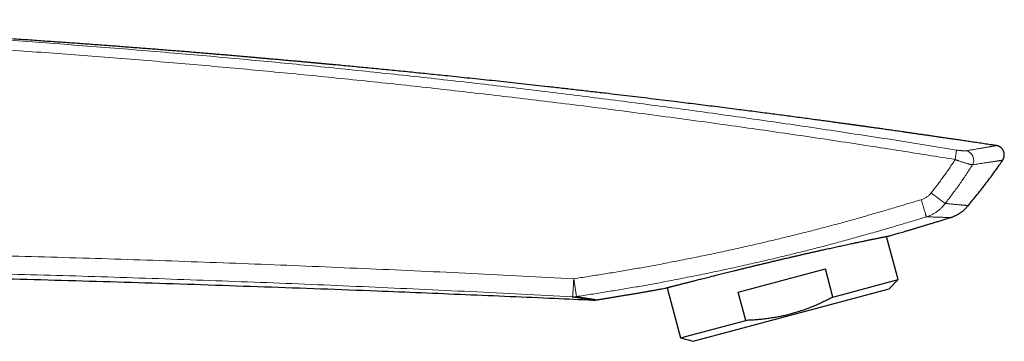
# Model space of a CAD drawing. Header units: millimetres. Extents: x 8 to 674, y 12 to 828.
# Tile 25 of 25: x 569 to 674, y 752 to 786. Entities that reach past the tile are written whole.
import ezdxf

# ---------------------------------------------------------------- set-up
doc = ezdxf.new("R2010")
doc.units = ezdxf.units.MM

msp = doc.modelspace()

# ---------------------------------------------------------------- linework, layer by layer
at = {"color": 7, "linetype": 'Continuous', "lineweight": 30}
for p, q in [((673.13, 772.74), (673.13, 772.74)), ((670.15, 766.36), (670.15, 766.36)), ((662.68, 758.47), (661.45, 763.07)), ((645.65, 757.12), (654.92, 759.61)), ((655.72, 756.61), (654.92, 759.61)), ((655.72, 756.61), (662.68, 758.47)), ((661.7, 757.49), (662.68, 758.47)), ((638.07, 757.61), (639.5, 752.26)), ((640.84, 751.9), (661.7, 757.49)), ((646.46, 754.12), (645.65, 757.12)), ((639.5, 752.26), (646.46, 754.12)), ((639.5, 752.26), (640.84, 751.9))]:
    msp.add_line(p, q, dxfattribs=at)
at = {"color": 252, "linetype": 'Continuous', "lineweight": 0, "flags": 128}
msp.add_lwpolyline([(665.13, 766.98), (665.16, 766.9), (665.18, 766.81), (665.21, 766.73), (665.23, 766.64), (665.26, 766.56), (665.28, 766.48), (665.31, 766.39), (665.33, 766.31), (665.36, 766.24), (665.38, 766.16), (665.4, 766.08), (665.42, 766.01), (665.44, 765.94), (665.46, 765.87), (665.48, 765.81), (665.5, 765.74), (665.52, 765.68), (665.54, 765.62), (665.56, 765.57), (665.57, 765.51), (665.59, 765.46), (665.6, 765.42), (665.61, 765.37), (665.63, 765.33), (665.64, 765.3), (665.65, 765.27), (665.66, 765.24), (665.66, 765.21), (665.67, 765.19), (665.67, 765.17), (665.68, 765.16), (665.68, 765.15)], dxfattribs=at)
at = {"color": 252, "linetype": 'Continuous', "lineweight": 0}
for centre, radius, start, end in [((647.9, 774.87), 21.15, 350.1745, 352.9436), ((669.68, 771.19), 1.04, 331.6241, 74.8976), ((690.6, 798.94), 39.65, 231.9932, 234.6981), ((590.42, 760.13), 37.74, 354.6842, 357.6165), ((533.74, 743.51), 95.58, 7.9058, 9.057)]:
    msp.add_arc(centre, radius, start, end, dxfattribs=at)
at = {"color": 7, "linetype": 'Continuous', "lineweight": 30}
for centre, radius, start, end in [((628.08, 758.49), 1.86, 267.4075, 280.1941), ((630.26, 758.29), 2, 267.3596, 279.2219)]:
    msp.add_arc(centre, radius, start, end, dxfattribs=at)
for points, knots in [([(673.13, 772.74), (672.98, 772.77), (672.6, 772.82), (672.02, 772.91), (671.37, 773.01), (670.74, 773.1), (670.13, 773.19), (669.55, 773.28), (669, 773.36), (668.48, 773.44), (667.97, 773.51), (667.47, 773.58), (666.99, 773.65), (666.52, 773.72), (666.07, 773.79), (665.62, 773.85), (665.19, 773.91), (664.78, 773.97), (664.37, 774.03), (663.99, 774.09), (663.63, 774.14), (663.28, 774.19), (662.95, 774.24), (662.63, 774.28), (662.32, 774.33), (662.01, 774.37), (661.7, 774.41), (661.42, 774.45), (661.14, 774.49), (660.88, 774.53), (660.63, 774.56), (660.4, 774.6), (660.19, 774.63), (659.99, 774.65), (659.8, 774.68), (659.63, 774.71), (659.46, 774.73), (659.31, 774.75), (659.16, 774.77), (659.03, 774.79), (658.91, 774.81), (658.8, 774.82), (658.7, 774.83), (658.61, 774.85), (658.53, 774.86), (658.45, 774.87), (658.39, 774.88), (658.33, 774.89), (658.29, 774.89), (658.24, 774.9), (658.19, 774.9), (658.13, 774.91), (658.06, 774.92), (657.97, 774.94), (657.87, 774.95), (657.75, 774.97), (657.6, 774.99), (657.45, 775.01), (657.28, 775.03), (657.09, 775.06), (656.89, 775.08), (656.67, 775.11), (656.44, 775.15), (656.2, 775.18), (655.94, 775.21), (655.67, 775.25), (655.38, 775.29), (655.09, 775.33), (654.8, 775.37), (654.48, 775.41), (654.16, 775.46), (653.66, 775.52), (653, 775.61), (652.17, 775.72), (651.35, 775.83), (650.54, 775.94), (649.74, 776.05), (648.89, 776.16), (648.01, 776.27), (647.09, 776.39), (646.18, 776.51), (645.22, 776.63), (644.22, 776.76), (643.17, 776.89), (642.14, 777.02), (641.12, 777.15), (640.11, 777.27), (639.03, 777.41), (637.86, 777.55), (636.61, 777.7), (635.34, 777.85), (634.07, 778.01), (632.79, 778.16), (631.43, 778.32), (629.98, 778.48), (628.44, 778.66), (626.9, 778.84), (625.45, 779), (624.1, 779.15), (622.85, 779.29), (621.6, 779.42), (620.37, 779.56), (619.15, 779.69), (617.95, 779.81), (616.76, 779.94), (615.59, 780.06), (614.49, 780.18), (613.46, 780.28), (612.52, 780.38), (611.58, 780.47), (610.64, 780.57), (609.72, 780.66), (608.81, 780.75), (607.92, 780.84), (607.05, 780.92), (606.18, 781.01), (605.32, 781.09), (604.48, 781.17), (603.65, 781.25), (603.03, 781.31), (602.62, 781.35), (602.42, 781.36), (602.21, 781.38), (602.02, 781.4), (601.83, 781.42), (601.65, 781.44), (601.49, 781.45), (601.35, 781.46), (601.22, 781.48), (601.1, 781.49), (601, 781.5), (600.9, 781.51), (600.82, 781.51), (600.74, 781.52), (600.68, 781.53), (600.63, 781.53), (600.59, 781.53), (600.56, 781.54), (600.54, 781.54), (600.52, 781.54), (600.49, 781.54), (600.46, 781.55), (600.41, 781.55), (600.34, 781.56), (600.26, 781.56), (600.18, 781.57), (600.07, 781.58), (599.95, 781.59), (599.82, 781.61), (599.67, 781.62), (599.5, 781.63), (599.32, 781.65), (599.13, 781.67), (598.92, 781.69), (598.71, 781.71), (598.47, 781.73), (598.23, 781.75), (597.97, 781.77), (597.69, 781.8), (597.4, 781.82), (597.1, 781.85), (596.79, 781.88), (596.45, 781.91), (596.1, 781.94), (595.73, 781.97), (595.34, 782.01), (594.94, 782.04), (594.52, 782.08), (594.08, 782.12), (593.62, 782.16), (593.15, 782.2), (592.65, 782.24), (592.14, 782.29), (591.62, 782.33), (591.09, 782.38), (590.56, 782.42), (590.02, 782.47), (589.47, 782.51), (588.9, 782.56), (588.32, 782.61), (587.73, 782.66), (587.12, 782.71), (586.5, 782.76), (585.87, 782.81), (585.23, 782.86), (584.57, 782.91), (583.91, 782.97), (583.23, 783.02), (582.54, 783.07), (581.83, 783.13), (581.1, 783.18), (580.36, 783.24), (579.6, 783.3), (578.84, 783.36), (578.06, 783.41), (577.28, 783.47), (576.49, 783.53), (575.67, 783.59), (574.84, 783.65), (573.99, 783.71), (573.12, 783.77), (572.24, 783.83), (571.35, 783.89), (570.45, 783.96), (569.51, 784.02), (568.54, 784.08), (567.54, 784.15), (566.52, 784.22), (565.49, 784.28), (564.44, 784.35), (563.4, 784.42), (562.36, 784.48), (561.33, 784.54), (560.29, 784.61), (559.23, 784.67), (558.17, 784.73), (557.08, 784.79), (555.99, 784.86), (554.88, 784.92), (553.76, 784.98), (552.63, 785.04), (551.49, 785.1), (550.35, 785.16), (549.2, 785.22), (548.02, 785.28), (546.83, 785.34), (545.61, 785.4), (544.38, 785.46), (543.14, 785.52), (541.89, 785.57), (540.64, 785.63), (539.38, 785.68), (538.11, 785.74), (536.81, 785.79), (535.49, 785.84), (534.16, 785.9), (532.8, 785.95), (531.44, 786), (530.05, 786.05), (528.66, 786.1), (527.73, 786.13), (527.26, 786.15)], [0, 0, 0, 0, 0.003169, 0.007729, 0.012182, 0.016527, 0.020764, 0.024893, 0.028584, 0.032184, 0.035693, 0.039112, 0.04244, 0.045677, 0.048824, 0.05188, 0.054845, 0.05772, 0.060503, 0.063197, 0.065653, 0.068029, 0.070324, 0.072538, 0.074672, 0.076847, 0.078932, 0.080926, 0.082829, 0.084642, 0.086364, 0.087905, 0.089366, 0.090745, 0.092045, 0.093264, 0.094402, 0.09546, 0.096442, 0.097355, 0.098198, 0.098958, 0.099651, 0.100277, 0.100835, 0.101363, 0.101812, 0.102183, 0.102476, 0.102748, 0.103071, 0.103518, 0.104035, 0.104624, 0.105283, 0.106161, 0.10714, 0.108219, 0.109398, 0.110679, 0.112059, 0.113541, 0.115123, 0.116805, 0.118589, 0.120472, 0.122456, 0.124419, 0.126471, 0.128612, 0.130842, 0.133162, 0.138887, 0.144567, 0.150197, 0.155779, 0.161313, 0.166798, 0.173201, 0.179535, 0.185803, 0.192003, 0.199296, 0.206494, 0.213596, 0.220603, 0.227514, 0.234331, 0.242923, 0.251557, 0.260241, 0.268974, 0.277756, 0.286587, 0.297058, 0.307595, 0.318199, 0.32887, 0.337454, 0.346057, 0.3546, 0.363076, 0.371483, 0.379674, 0.387799, 0.395859, 0.403854, 0.410397, 0.416896, 0.423351, 0.429761, 0.436123, 0.442301, 0.448402, 0.454426, 0.460374, 0.466248, 0.472047, 0.477772, 0.483424, 0.484834, 0.486239, 0.48764, 0.489028, 0.490339, 0.491559, 0.492688, 0.493643, 0.494522, 0.495324, 0.496049, 0.496698, 0.49727, 0.497806, 0.498252, 0.498607, 0.498872, 0.499046, 0.499159, 0.499303, 0.499484, 0.499702, 0.500077, 0.500528, 0.501054, 0.501655, 0.502332, 0.503177, 0.504116, 0.505149, 0.506275, 0.507496, 0.50881, 0.510218, 0.511719, 0.513314, 0.515003, 0.516785, 0.518661, 0.520629, 0.522692, 0.524847, 0.527095, 0.52955, 0.532107, 0.534766, 0.537526, 0.540388, 0.543351, 0.546512, 0.54978, 0.553156, 0.556639, 0.560229, 0.563926, 0.56751, 0.571188, 0.574961, 0.578828, 0.58279, 0.586847, 0.590997, 0.595241, 0.599579, 0.604011, 0.608455, 0.612989, 0.617614, 0.622328, 0.62722, 0.632205, 0.637282, 0.642453, 0.647716, 0.652975, 0.658323, 0.66376, 0.669286, 0.675016, 0.680838, 0.686753, 0.692759, 0.698858, 0.705049, 0.711331, 0.718079, 0.72493, 0.731884, 0.738939, 0.746098, 0.753358, 0.760298, 0.767328, 0.774449, 0.781661, 0.788964, 0.796358, 0.803842, 0.811417, 0.819084, 0.826841, 0.834548, 0.842342, 0.850225, 0.858196, 0.866402, 0.874699, 0.883088, 0.891568, 0.90014, 0.908648, 0.917246, 0.925932, 0.934707, 0.943753, 0.952893, 0.962126, 0.971453, 0.980874, 0.99039, 1, 1, 1, 1]), ([(673.81, 771.19), (673.82, 771.21), (673.84, 771.24), (673.86, 771.29), (673.89, 771.34), (673.91, 771.39), (673.93, 771.44), (673.95, 771.49), (673.96, 771.55), (673.97, 771.61), (673.98, 771.67), (673.98, 771.74), (673.98, 771.8), (673.98, 771.86), (673.97, 771.92), (673.96, 771.98), (673.94, 772.03), (673.92, 772.09), (673.9, 772.15), (673.88, 772.2), (673.85, 772.25), (673.82, 772.3), (673.79, 772.35), (673.75, 772.39), (673.72, 772.43), (673.68, 772.47), (673.64, 772.51), (673.59, 772.54), (673.55, 772.58), (673.51, 772.61), (673.46, 772.63), (673.41, 772.66), (673.37, 772.68), (673.32, 772.7), (673.28, 772.71), (673.23, 772.72), (673.19, 772.73), (673.16, 772.74), (673.14, 772.74), (673.13, 772.74)], [0, 0, 0, 0, 0.025762, 0.053436, 0.081071, 0.108826, 0.136621, 0.164448, 0.192299, 0.223292, 0.254099, 0.284637, 0.31492, 0.344963, 0.374777, 0.404372, 0.433755, 0.462931, 0.491903, 0.520675, 0.549245, 0.577614, 0.605779, 0.633736, 0.661479, 0.688999, 0.716286, 0.743325, 0.770097, 0.796575, 0.822725, 0.848493, 0.873805, 0.898551, 0.922572, 0.945653, 0.967547, 0.988035, 1, 1, 1, 1]), ([(670.15, 766.36), (670.3, 766.55), (670.62, 766.94), (671.1, 767.53), (671.59, 768.14), (672.06, 768.76), (672.53, 769.38), (672.99, 770.01), (673.41, 770.61), (673.68, 771.01), (673.81, 771.19)], [0, 0, 0, 0, 0.121099, 0.249461, 0.377781, 0.506067, 0.634328, 0.762577, 0.890824, 1, 1, 1, 1]), ([(668.23, 765.07), (668.23, 765.07), (668.26, 765.08), (668.32, 765.1), (668.41, 765.13), (668.51, 765.17), (668.61, 765.21), (668.7, 765.25), (668.8, 765.3), (668.9, 765.34), (669, 765.4), (669.09, 765.45), (669.19, 765.51), (669.28, 765.57), (669.37, 765.64), (669.46, 765.7), (669.55, 765.77), (669.64, 765.84), (669.72, 765.92), (669.81, 765.99), (669.89, 766.07), (669.97, 766.15), (670.04, 766.24), (670.1, 766.31), (670.14, 766.35), (670.15, 766.36)], [0, 0, 0, 0, 0.0022681, 0.0415588, 0.0832931, 0.1268842, 0.171791, 0.2175991, 0.2640203, 0.3108625, 0.357999, 0.4053461, 0.4528474, 0.5004646, 0.5481709, 0.5959472, 0.6437798, 0.6916583, 0.7395749, 0.7875237, 0.8355, 0.8835, 0.9315206, 0.9795595, 1, 1, 1, 1]), ([(661.69, 763.12), (661.72, 763.12), (661.82, 763.15), (661.99, 763.2), (662.22, 763.27), (662.47, 763.34), (662.73, 763.41), (662.99, 763.49), (663.28, 763.57), (663.57, 763.66), (663.88, 763.75), (664.19, 763.84), (664.52, 763.94), (664.85, 764.04), (665.2, 764.15), (665.56, 764.26), (665.94, 764.37), (666.33, 764.49), (666.73, 764.61), (667.15, 764.74), (667.57, 764.87), (667.94, 764.98), (668.15, 765.05), (668.23, 765.07)], [0, 0, 0, 0, 0.011143, 0.044743, 0.080199, 0.117512, 0.156682, 0.197857, 0.240901, 0.285816, 0.332601, 0.381256, 0.430862, 0.482273, 0.535488, 0.590507, 0.648509, 0.70839, 0.77015, 0.833788, 0.899306, 0.966702, 1, 1, 1, 1]), ([(637.82, 757.55), (637.83, 757.55), (637.83, 757.55), (637.84, 757.55), (637.87, 757.56), (637.91, 757.57), (637.95, 757.58), (637.99, 757.59), (638.03, 757.6), (638.08, 757.61), (638.14, 757.62), (638.2, 757.64), (638.26, 757.66), (638.33, 757.68), (638.41, 757.7), (638.5, 757.72), (638.6, 757.75), (638.73, 757.78), (638.86, 757.81), (639, 757.85), (639.14, 757.88), (639.31, 757.93), (639.49, 757.97), (639.68, 758.02), (639.89, 758.08), (640.09, 758.13), (640.27, 758.17), (640.44, 758.22), (640.63, 758.27), (640.85, 758.32), (641.07, 758.38), (641.3, 758.44), (641.54, 758.5), (641.79, 758.56), (642.07, 758.63), (642.36, 758.7), (642.66, 758.78), (642.94, 758.85), (643.19, 758.91), (643.42, 758.97), (643.68, 759.04), (643.97, 759.11), (644.26, 759.18), (644.56, 759.25), (644.86, 759.33), (645.18, 759.41), (645.51, 759.49), (645.87, 759.58), (646.23, 759.67), (646.56, 759.75), (646.85, 759.82), (647.12, 759.88), (647.42, 759.96), (647.74, 760.03), (648.07, 760.11), (648.4, 760.19), (648.73, 760.27), (649.08, 760.35), (649.44, 760.44), (649.82, 760.53), (650.2, 760.62), (650.54, 760.7), (650.84, 760.77), (651.12, 760.83), (651.42, 760.9), (651.75, 760.98), (652.07, 761.05), (652.4, 761.13), (652.72, 761.2), (653.06, 761.28), (653.41, 761.36), (653.77, 761.44), (654.12, 761.52), (654.44, 761.59), (654.71, 761.65), (654.97, 761.71), (655.24, 761.77), (655.53, 761.83), (655.82, 761.89), (656.11, 761.96), (656.39, 762.02), (656.67, 762.08), (656.97, 762.14), (657.27, 762.21), (657.56, 762.27), (657.82, 762.32), (658.03, 762.37), (658.24, 762.41), (658.48, 762.46), (658.73, 762.52), (658.97, 762.57), (659.18, 762.61), (659.35, 762.65), (659.5, 762.68), (659.64, 762.71), (659.79, 762.74), (659.92, 762.76), (660.05, 762.79), (660.18, 762.82), (660.3, 762.84), (660.42, 762.86), (660.55, 762.89), (660.67, 762.91), (660.81, 762.94), (660.93, 762.96), (661.04, 762.99), (661.15, 763.01), (661.25, 763.03), (661.34, 763.05), (661.43, 763.06), (661.5, 763.08), (661.56, 763.09), (661.6, 763.1), (661.63, 763.1), (661.66, 763.11), (661.68, 763.11), (661.69, 763.12), (661.69, 763.12), (661.69, 763.12)], [0, 0, 0, 0, 0.009074, 0.018968, 0.028901, 0.038834, 0.045542, 0.05225, 0.05897, 0.06569, 0.072495, 0.0793, 0.086117, 0.092934, 0.099775, 0.106619, 0.115445, 0.124273, 0.133098, 0.141986, 0.150875, 0.159763, 0.169895, 0.180027, 0.1902, 0.200373, 0.207214, 0.214058, 0.222884, 0.231712, 0.240537, 0.249425, 0.258314, 0.267202, 0.277334, 0.287465, 0.297639, 0.307812, 0.314653, 0.321497, 0.330322, 0.33915, 0.347975, 0.356862, 0.365751, 0.374638, 0.38477, 0.394901, 0.405074, 0.415247, 0.422088, 0.428932, 0.437757, 0.446585, 0.455411, 0.464298, 0.473188, 0.482075, 0.492207, 0.502339, 0.512512, 0.522685, 0.529526, 0.53637, 0.545199, 0.55403, 0.562858, 0.571749, 0.580641, 0.589532, 0.599667, 0.609802, 0.619978, 0.630155, 0.636998, 0.643844, 0.65268, 0.661519, 0.670356, 0.679254, 0.688154, 0.697053, 0.707197, 0.717342, 0.727528, 0.737713, 0.744563, 0.751415, 0.761325, 0.771235, 0.781183, 0.791132, 0.79785, 0.804568, 0.811299, 0.818029, 0.824845, 0.831661, 0.838489, 0.845318, 0.85217, 0.859025, 0.867857, 0.876691, 0.885523, 0.894416, 0.903312, 0.912206, 0.922346, 0.932486, 0.942667, 0.952849, 0.959696, 0.966546, 0.975357, 0.984169, 0.99298, 1, 1, 1, 1]), ([(524.4, 759.45), (526.19, 759.43), (529.99, 759.37), (535.78, 759.28), (541.78, 759.17), (547.78, 759.05), (553.73, 758.92), (559.64, 758.78), (565.51, 758.63), (571.38, 758.47), (577.29, 758.3), (583.23, 758.12), (589.21, 757.92), (595.19, 757.71), (601.18, 757.5), (606.75, 757.29), (611.89, 757.08), (616.61, 756.89), (621.34, 756.69), (625.86, 756.49), (628.8, 756.36), (630.17, 756.29)], [0, 0, 0, 0, 0.050851, 0.107635, 0.16434, 0.220978, 0.277563, 0.333099, 0.388607, 0.444101, 0.499594, 0.556106, 0.612641, 0.669214, 0.725836, 0.782521, 0.827111, 0.871755, 0.916458, 0.961227, 1, 1, 1, 1]), ([(630.58, 756.32), (630.62, 756.32), (630.77, 756.35), (631.04, 756.39), (631.41, 756.45), (631.78, 756.51), (632.17, 756.58), (632.57, 756.64), (632.99, 756.71), (633.4, 756.78), (633.81, 756.85), (634.21, 756.91), (634.63, 756.98), (635.04, 757.05), (635.45, 757.13), (635.85, 757.19), (636.26, 757.27), (636.68, 757.34), (637.11, 757.42), (637.49, 757.49), (637.73, 757.53), (637.82, 757.55)], [0, 0, 0, 0, 0.014572, 0.062944, 0.11308, 0.16498, 0.218644, 0.274073, 0.331267, 0.390226, 0.444673, 0.500544, 0.557838, 0.615795, 0.672474, 0.727779, 0.78171, 0.842893, 0.902206, 0.959649, 1, 1, 1, 1]), ([(630.17, 756.29), (630.17, 756.29), (630.17, 756.29), (630.15, 756.3), (630.13, 756.3), (630.09, 756.31), (630.05, 756.31), (630, 756.32), (629.94, 756.33), (629.87, 756.34), (629.8, 756.35), (629.71, 756.37), (629.61, 756.38), (629.49, 756.4), (629.37, 756.42), (629.25, 756.44), (629.13, 756.45), (629.03, 756.47), (628.92, 756.49), (628.81, 756.51), (628.69, 756.52), (628.56, 756.54), (628.43, 756.56), (628.29, 756.58), (628.15, 756.6), (628.05, 756.62), (628, 756.63), (627.99, 756.63)], [0, 0, 0, 0, 0.042005, 0.091388, 0.140812, 0.190235, 0.234147, 0.27806, 0.321972, 0.365947, 0.409924, 0.4539, 0.503347, 0.552795, 0.60228, 0.651765, 0.685679, 0.719593, 0.753518, 0.787443, 0.822324, 0.857204, 0.892096, 0.926989, 0.961903, 0.99682, 1, 1, 1, 1]), ([(628.41, 756.66), (628.41, 756.66), (628.46, 756.65), (628.56, 756.63), (628.71, 756.61), (628.89, 756.58), (629.07, 756.55), (629.24, 756.53), (629.4, 756.5), (629.56, 756.48), (629.7, 756.46), (629.83, 756.44), (629.94, 756.42), (630.03, 756.41), (630.1, 756.39), (630.16, 756.38), (630.23, 756.37), (630.31, 756.36), (630.38, 756.35), (630.44, 756.34), (630.49, 756.33), (630.53, 756.32), (630.56, 756.32), (630.58, 756.32), (630.58, 756.32), (630.58, 756.32)], [0, 0, 0, 0, 0.003179, 0.036134, 0.069091, 0.118602, 0.168112, 0.217658, 0.267203, 0.316773, 0.366342, 0.415948, 0.465555, 0.498449, 0.531343, 0.564249, 0.597154, 0.6474, 0.697647, 0.747935, 0.798223, 0.849532, 0.900842, 0.952195, 1, 1, 1, 1]), ([(655.72, 756.61), (655.63, 756.56), (655.39, 756.43), (655, 756.23), (654.55, 756.02), (654.1, 755.81), (653.64, 755.62), (653.18, 755.44), (652.71, 755.26), (652.24, 755.1), (651.76, 754.95), (651.27, 754.81), (650.77, 754.68), (650.27, 754.57), (649.75, 754.47), (649.22, 754.38), (648.67, 754.3), (648.12, 754.23), (647.57, 754.18), (647.01, 754.15), (646.64, 754.13), (646.46, 754.12)], [0, 0, 0, 0, 0.032291, 0.083661, 0.135042, 0.186421, 0.237788, 0.289421, 0.341053, 0.392215, 0.443376, 0.496639, 0.549921, 0.603204, 0.656467, 0.713554, 0.770652, 0.827741, 0.885157, 0.942582, 1, 1, 1, 1])]:
    msp.add_open_spline(points, degree=3, knots=knots, dxfattribs=at)
at = {"color": 252, "linetype": 'Continuous', "lineweight": 0}
for points, knots in [([(527.26, 786.04), (527.26, 786.04), (528.55, 786), (531.14, 785.91), (535.03, 785.76), (538.92, 785.6), (542.8, 785.43), (546.47, 785.25), (549.93, 785.07), (553.16, 784.89), (556.4, 784.7), (559.63, 784.51), (562.87, 784.3), (566.32, 784.07), (569.99, 783.82), (573.87, 783.53), (577.76, 783.23), (581.64, 782.92), (585.39, 782.61), (589.01, 782.29), (592.49, 781.98), (595.98, 781.65), (599.46, 781.32), (602.95, 780.97), (606.43, 780.61), (609.91, 780.24), (613.39, 779.86), (616.87, 779.47), (620.35, 779.07), (623.83, 778.65), (627.3, 778.23), (630.78, 777.79), (634.25, 777.35), (637.72, 776.89), (641.19, 776.42), (644.66, 775.94), (648.13, 775.45), (651.59, 774.95), (655.05, 774.44), (658.52, 773.91), (661.98, 773.38), (665.44, 772.83), (667.74, 772.45), (668.9, 772.27)], [0, 0, 0, 0, 0, 0.027314, 0.054628, 0.081943, 0.109257, 0.136571, 0.159337, 0.182103, 0.204869, 0.227626, 0.250384, 0.273141, 0.300489, 0.327837, 0.355185, 0.382533, 0.40988, 0.434463, 0.459046, 0.483628, 0.508211, 0.532794, 0.557376, 0.581959, 0.606542, 0.63114, 0.655738, 0.680336, 0.704934, 0.729518, 0.754101, 0.778684, 0.803268, 0.827854, 0.852439, 0.87702, 0.901601, 0.926201, 0.950801, 0.9754, 1, 1, 1, 1]), ([(668.75, 771.26), (667.79, 771.41), (665.87, 771.72), (662.99, 772.18), (659.92, 772.66), (656.65, 773.16), (653.19, 773.68), (649.73, 774.18), (646.27, 774.68), (642.66, 775.18), (638.91, 775.69), (635, 776.21), (631.1, 776.72), (627.34, 777.19), (623.72, 777.63), (620.25, 778.04), (616.77, 778.44), (613.3, 778.83), (609.82, 779.21), (606.34, 779.58), (602.86, 779.94), (599.38, 780.29), (595.9, 780.62), (592.42, 780.95), (588.93, 781.26), (585.4, 781.57), (581.81, 781.87), (578.18, 782.16), (574.55, 782.44), (570.92, 782.71), (567.28, 782.97), (563.64, 783.22), (560.01, 783.45), (556.37, 783.67), (552.73, 783.88), (549.09, 784.08), (545.45, 784.26), (541.81, 784.44), (538.17, 784.6), (534.52, 784.75), (530.88, 784.88), (528.45, 784.97), (527.24, 785.01)], [0, 0, 0, 0, 0.020486, 0.040971, 0.061457, 0.086043, 0.110629, 0.135215, 0.159801, 0.184387, 0.212056, 0.239724, 0.267393, 0.295061, 0.319643, 0.344225, 0.368806, 0.393393, 0.417979, 0.442566, 0.467152, 0.491738, 0.516333, 0.540928, 0.565523, 0.590118, 0.615726, 0.641335, 0.666943, 0.692551, 0.718165, 0.74378, 0.769394, 0.795008, 0.820629, 0.84625, 0.871871, 0.897492, 0.923118, 0.948744, 0.974371, 1, 1, 1, 1]), ([(668.9, 772.27), (668.93, 772.26), (669.01, 772.25), (669.13, 772.23), (669.25, 772.22), (669.37, 772.21), (669.48, 772.19), (669.58, 772.19), (669.67, 772.18), (669.76, 772.18), (669.83, 772.18), (669.9, 772.19), (669.93, 772.19), (669.95, 772.19)], [0, 0, 0, 0, 0.086892, 0.173786, 0.269225, 0.36494, 0.46037, 0.549951, 0.639772, 0.729328, 0.819471, 0.909894, 1, 1, 1, 1]), ([(669.95, 772.19), (670.01, 772.2), (670.14, 772.23), (670.36, 772.26), (670.58, 772.3), (670.82, 772.34), (671.05, 772.38), (671.23, 772.41), (671.39, 772.44), (671.51, 772.46), (671.63, 772.48), (671.76, 772.5), (671.89, 772.52), (672.02, 772.55), (672.15, 772.57), (672.27, 772.59), (672.38, 772.61), (672.48, 772.63), (672.58, 772.64), (672.67, 772.66), (672.75, 772.67), (672.83, 772.69), (672.89, 772.7), (672.95, 772.71), (673, 772.72), (673.04, 772.73), (673.07, 772.73), (673.1, 772.74), (673.12, 772.74), (673.13, 772.74), (673.13, 772.74), (673.13, 772.74)], [0, 0, 0, 0, 0.032129, 0.064262, 0.107177, 0.150091, 0.193052, 0.236013, 0.262917, 0.289822, 0.316738, 0.343655, 0.378047, 0.412442, 0.446834, 0.481287, 0.515742, 0.550195, 0.584934, 0.619675, 0.654414, 0.689216, 0.724021, 0.758824, 0.794083, 0.829343, 0.864602, 0.899926, 0.935252, 0.970576, 1, 1, 1, 1]), ([(666.19, 767.7), (666.41, 767.99), (666.74, 768.42), (667.18, 769), (667.51, 769.45), (667.83, 769.89), (668.14, 770.34), (668.45, 770.8), (668.65, 771.1), (668.75, 771.26)], [0, 0, 0, 0, 0.2497849, 0.3746962, 0.4996075, 0.6246624, 0.7497173, 0.8748587, 1, 1, 1, 1]), ([(670.59, 770.7), (670.57, 770.7), (670.53, 770.71), (670.45, 770.72), (670.36, 770.74), (670.26, 770.77), (670.15, 770.79), (670.04, 770.83), (669.91, 770.86), (669.77, 770.9), (669.63, 770.95), (669.48, 771), (669.32, 771.05), (669.17, 771.1), (669.05, 771.15), (668.95, 771.18), (668.85, 771.22), (668.78, 771.24), (668.75, 771.26)], [0, 0, 0, 0, 0.067569, 0.135632, 0.205237, 0.275369, 0.341473, 0.4087, 0.475927, 0.544306, 0.613946, 0.684082, 0.75578, 0.828017, 0.870726, 0.913721, 0.956715, 1, 1, 1, 1]), ([(673.81, 771.19), (673.81, 771.19), (673.81, 771.19), (673.8, 771.19), (673.79, 771.19), (673.76, 771.19), (673.73, 771.18), (673.69, 771.17), (673.64, 771.17), (673.59, 771.16), (673.53, 771.15), (673.46, 771.14), (673.39, 771.13), (673.31, 771.11), (673.21, 771.1), (673.1, 771.08), (672.97, 771.06), (672.83, 771.04), (672.69, 771.02), (672.55, 771), (672.4, 770.97), (672.22, 770.95), (672.02, 770.92), (671.81, 770.89), (671.59, 770.85), (671.36, 770.82), (671.11, 770.78), (670.86, 770.74), (670.68, 770.71), (670.59, 770.7)], [0, 0, 0, 0, 0.013858, 0.048943, 0.08403, 0.119115, 0.154263, 0.189413, 0.224562, 0.257855, 0.291149, 0.324443, 0.357791, 0.391141, 0.42449, 0.464827, 0.505164, 0.545544, 0.585924, 0.619687, 0.653457, 0.696654, 0.739851, 0.783098, 0.826345, 0.869735, 0.913126, 0.956563, 1, 1, 1, 1]), ([(670.59, 770.7), (670.48, 770.52), (670.25, 770.17), (669.91, 769.64), (669.56, 769.12), (669.2, 768.6), (668.83, 768.09), (668.45, 767.59), (668.07, 767.08), (667.82, 766.75), (667.69, 766.58)], [0, 0, 0, 0, 0.124747, 0.249559, 0.374372, 0.499381, 0.62439, 0.749581, 0.874775, 1, 1, 1, 1]), ([(665.13, 766.98), (665.18, 767), (665.29, 767.03), (665.44, 767.1), (665.59, 767.18), (665.73, 767.27), (665.86, 767.36), (665.98, 767.47), (666.09, 767.58), (666.15, 767.66), (666.19, 767.7)], [0, 0, 0, 0, 0.127583, 0.255163, 0.385908, 0.516648, 0.636042, 0.755432, 0.877718, 1, 1, 1, 1]), ([(628.12, 758.56), (628.64, 758.64), (629.68, 758.8), (631.24, 759.05), (632.8, 759.3), (634.35, 759.57), (635.91, 759.84), (637.56, 760.15), (639.32, 760.49), (641.18, 760.86), (643.03, 761.24), (644.89, 761.64), (646.64, 762.03), (648.28, 762.41), (649.83, 762.78), (651.37, 763.15), (652.91, 763.53), (654.44, 763.93), (655.98, 764.34), (657.51, 764.75), (659.04, 765.19), (660.56, 765.62), (662.09, 766.07), (663.61, 766.52), (664.62, 766.83), (665.13, 766.98)], [0, 0, 0, 0, 0.04153, 0.083062, 0.124593, 0.166124, 0.207654, 0.249183, 0.299079, 0.348977, 0.398875, 0.448773, 0.49867, 0.540415, 0.582162, 0.62391, 0.665658, 0.707404, 0.749149, 0.790956, 0.832763, 0.874572, 0.916382, 0.958192, 1, 1, 1, 1]), ([(667.69, 766.58), (667.64, 766.52), (667.55, 766.4), (667.42, 766.25), (667.29, 766.12), (667.16, 766), (667.01, 765.86), (666.84, 765.74), (666.69, 765.63), (666.56, 765.55), (666.42, 765.47), (666.28, 765.39), (666.14, 765.32), (665.99, 765.26), (665.84, 765.2), (665.73, 765.16), (665.68, 765.15)], [0, 0, 0, 0, 0.090081, 0.180163, 0.241011, 0.301859, 0.394331, 0.486803, 0.549885, 0.613213, 0.676541, 0.740683, 0.804825, 0.869795, 0.934766, 1, 1, 1, 1]), ([(667.69, 766.58), (667.75, 766.58), (667.87, 766.57), (668.05, 766.55), (668.22, 766.53), (668.41, 766.51), (668.6, 766.49), (668.81, 766.48), (669, 766.46), (669.16, 766.44), (669.3, 766.43), (669.41, 766.42), (669.52, 766.41), (669.62, 766.4), (669.71, 766.39), (669.8, 766.38), (669.87, 766.38), (669.94, 766.37), (669.99, 766.37), (670.04, 766.36), (670.08, 766.36), (670.11, 766.36), (670.13, 766.36), (670.14, 766.36), (670.15, 766.36), (670.15, 766.36), (670.15, 766.36)], [0, 0, 0, 0, 0.039013, 0.078026, 0.117061, 0.156096, 0.210982, 0.265868, 0.320813, 0.375758, 0.417964, 0.460171, 0.502377, 0.544646, 0.586916, 0.629185, 0.671824, 0.714465, 0.757105, 0.79981, 0.842517, 0.885223, 0.917382, 0.949541, 0.981716, 1, 1, 1, 1]), ([(665.68, 765.15), (665.17, 764.99), (664.16, 764.69), (662.64, 764.24), (661.11, 763.79), (659.58, 763.35), (658.05, 762.92), (656.52, 762.5), (654.98, 762.09), (653.44, 761.69), (651.9, 761.31), (650.35, 760.93), (648.8, 760.56), (647.15, 760.18), (645.38, 759.79), (643.51, 759.38), (641.63, 758.99), (639.75, 758.62), (637.97, 758.27), (636.3, 757.96), (634.72, 757.68), (633.15, 757.42), (631.57, 757.16), (629.99, 756.9), (628.93, 756.74), (628.41, 756.66)], [0, 0, 0, 0, 0.041534, 0.08307, 0.124605, 0.166139, 0.207673, 0.249205, 0.290788, 0.332372, 0.373958, 0.415544, 0.457129, 0.498712, 0.548805, 0.598899, 0.648994, 0.699088, 0.749181, 0.790982, 0.832785, 0.874588, 0.916393, 0.958197, 1, 1, 1, 1]), ([(668.23, 765.07), (668.23, 765.07), (668.23, 765.07), (668.21, 765.07), (668.18, 765.07), (668.14, 765.07), (668.08, 765.07), (668.02, 765.08), (667.94, 765.08), (667.85, 765.09), (667.74, 765.09), (667.63, 765.1), (667.5, 765.1), (667.35, 765.11), (667.2, 765.11), (667.03, 765.12), (666.86, 765.12), (666.68, 765.13), (666.5, 765.13), (666.31, 765.14), (666.11, 765.14), (665.9, 765.14), (665.76, 765.14), (665.68, 765.15)], [0, 0, 0, 0, 0.038053, 0.087765, 0.137483, 0.187198, 0.236904, 0.286604, 0.336315, 0.386028, 0.435739, 0.485439, 0.535139, 0.584849, 0.634562, 0.684271, 0.733971, 0.778302, 0.822642, 0.866988, 0.911332, 0.955671, 1, 1, 1, 1]), ([(509.06, 761.82), (510.84, 761.82), (514.41, 761.81), (519.76, 761.78), (525.11, 761.75), (530.46, 761.7), (535.81, 761.63), (541.19, 761.56), (546.6, 761.47), (552.04, 761.37), (557.48, 761.25), (562.91, 761.12), (568.35, 760.98), (573.79, 760.83), (579.22, 760.66), (584.66, 760.48), (590.09, 760.28), (595.53, 760.08), (600.96, 759.85), (606.4, 759.62), (611.83, 759.38), (617.26, 759.12), (622.69, 758.84), (626.31, 758.65), (628.12, 758.56)], [0, 0, 0, 0, 0.044924, 0.089848, 0.134773, 0.179697, 0.224621, 0.269545, 0.315197, 0.360848, 0.406499, 0.452151, 0.497806, 0.543462, 0.589117, 0.634773, 0.680424, 0.726075, 0.771727, 0.817378, 0.863033, 0.908689, 0.954345, 1, 1, 1, 1]), ([(627.99, 756.63), (626.19, 756.72), (622.57, 756.92), (617.14, 757.19), (611.71, 757.45), (606.29, 757.69), (600.86, 757.93), (595.43, 758.15), (590, 758.35), (584.57, 758.55), (579.14, 758.73), (573.71, 758.9), (568.28, 759.05), (562.84, 759.19), (557.41, 759.32), (551.98, 759.44), (546.55, 759.54), (541.15, 759.63), (535.79, 759.71), (530.47, 759.77), (525.15, 759.82), (521.6, 759.84), (519.83, 759.85)], [0, 0, 0, 0, 0.050207, 0.100413, 0.15062, 0.200827, 0.251038, 0.30125, 0.351461, 0.401672, 0.451879, 0.502086, 0.552293, 0.602499, 0.652711, 0.702922, 0.753134, 0.803345, 0.852509, 0.901673, 0.950836, 1, 1, 1, 1])]:
    msp.add_open_spline(points, degree=3, knots=knots, dxfattribs=at)

doc.saveas('drawing.dxf')
